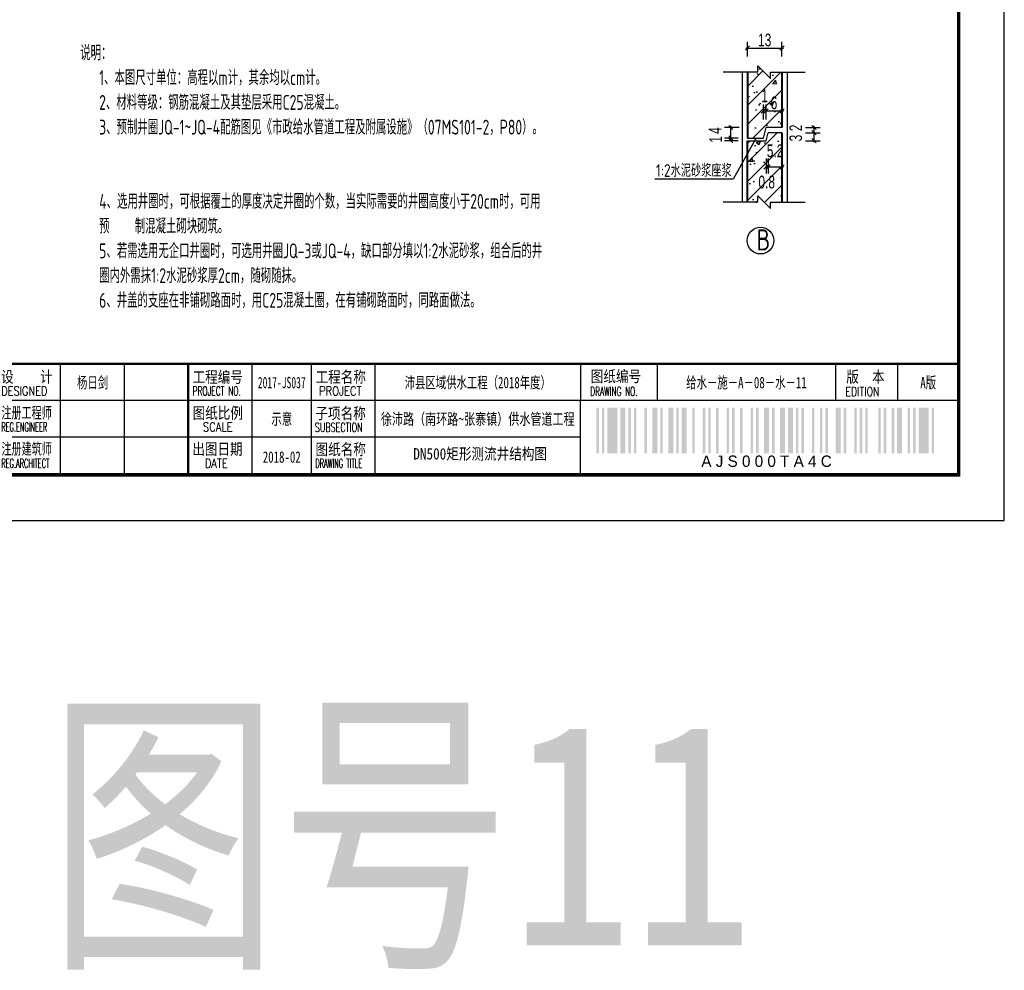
# Model space of a CAD drawing. Extents: x 1086357 to 1139099, y 3355738 to 3395504.
# Tile 6 of 18: x 1095129 to 1104417, y 3355738 to 3364706. Entities that reach past the tile are written whole.
import ezdxf
from ezdxf.enums import TextEntityAlignment as Align

# ---------------------------------------------------------------- set-up
doc = ezdxf.new("R2010")
doc.units = 0
doc.layers.get('0').update_dxf_attribs({"linetype": 'CONTINUOUS'})
doc.layers.get('Defpoints').update_dxf_attribs({"linetype": 'CONTINUOUS'})
doc.layers.add('GPSCOMMON', color=7, linetype='CONTINUOUS')
doc.layers.add('粗实线', color=1, linetype='CONTINUOUS', lineweight=40)
doc.styles.add('gpshz', font='tssdeng.shx', dxfattribs={"width": 0.7, "height": 2.5, "bigfont": 'hztxt.shx'})
doc.styles.add('HZTXT', font='hztxt_e.shx', dxfattribs={"width": 0.7, "bigfont": 'hztxt.shx'})
doc.styles.get("Standard").update_dxf_attribs({"font": 'hztxt_e.shx', "bigfont": 'hztxt.shx'})
doc.styles.add('图框', font='txt', dxfattribs={"width": 0.8})
doc.styles.add('图签', font='txt', dxfattribs={"width": 0.66})
doc.styles.add('图签 1', font='romanc.shx', dxfattribs={"width": 0.8})
doc.dimstyles.new('0.1', dxfattribs={"dimscale": 0, "dimtxt": 140, "dimasz": 60, "dimexe": 40, "dimexo": 10, "dimgap": 15, "dimtad": 1, "dimdec": 0, "dimlfac": 0.1, "dimzin": 0, "dimdsep": 46, "dimtxsty": 'HZTXT', "dimblk1": 'ARCHTICK', "dimblk2": 'ARCHTICK', "dimsah": 1, "dimcen": -0.09, "dimdle": 15, "dimclrd": 7, "dimclre": 7, "dimclrt": 7, "dimadec": 1, "dimazin": 0, "dimtfac": 1, "dimtdec": 0, "dimtofl": 0, "dimtmove": 2, "dimatfit": 3, "dimldrblk": 'ARCHTICK', "dimfxl": 0, "dimtolj": 1, "dimtzin": 0, "dimarcsym": 0})

# ---------------------------------------------------------------- blocks, each defined once
blk = doc.blocks.new('*U136')
at = {"color": 0, "linetype": 'Continuous'}
for p, q in [((213, 10.34), (213, 34.34)), ((227, 10.34), (227, 34.34)), ((255, 10.34), (255, 34.34)), ((268, 10.34), (268, 34.34)), ((282, 10.34), (282, 34.34)), ((327, 34.34), (327, 26.34)), ((343.88, 34.34), (343.88, 26.34)), ((383.01, 26.34), (383.01, 34.34)), ((396.62, 26.34), (396.62, 34.34)), ((115, 26.34), (330, 26.34)), ((327, 26.34), (410, 26.34)), ((327, 10.34), (327, 26.34)), ((115, 18.34), (327, 18.34))]:
    blk.add_line(p, q, dxfattribs=at)
blk.add_lwpolyline([(0, 0), (420, 0), (420, 297), (0, 297)], close=True, dxfattribs=at)
for points, const_width in [([(410, 10), (410, 287), (25, 287), (25, 10), (410, 10)], 0.75), ([(25, 34.34), (410, 34.34)], 0.5), ([(241, 10.34), (241, 34.34)], 0.5), ([(327, 10.34), (327, 26.34)], 0.35), ([(327, 26.34), (410, 26.34)], 0.35)]:
    blk.add_lwpolyline(points, dxfattribs=dict(at, const_width=const_width))
for points in [[(330.54, 14.73), (330.54, 24.73), (331.09, 14.73), (331.09, 24.73)], [(331.74, 14.73), (331.74, 24.73), (332.29, 14.73), (332.29, 24.73)], [(332.94, 14.73), (332.94, 24.73), (335.14, 14.73), (335.14, 24.73)], [(335.79, 14.73), (335.79, 24.73), (336.89, 14.73), (336.89, 24.73)], [(337.54, 14.73), (337.54, 24.73), (338.09, 14.73), (338.09, 24.73)], [(338.74, 14.73), (338.74, 24.73), (339.29, 14.73), (339.29, 24.73)], [(341.04, 14.73), (341.04, 24.73), (341.59, 14.73), (341.59, 24.73)], [(342.79, 14.73), (342.79, 24.73), (343.89, 14.73), (343.89, 24.73)], [(344.54, 14.73), (344.54, 24.73), (345.09, 14.73), (345.09, 24.73)], [(346.29, 14.73), (346.29, 24.73), (347.39, 14.73), (347.39, 24.73)], [(348.04, 14.73), (348.04, 24.73), (348.59, 14.73), (348.59, 24.73)], [(349.24, 14.73), (349.24, 24.73), (350.34, 14.73), (350.34, 24.73)], [(351.54, 14.73), (351.54, 24.73), (352.09, 14.73), (352.09, 24.73)], [(353.84, 14.73), (353.84, 24.73), (354.39, 14.73), (354.39, 24.73)], [(355.04, 14.73), (355.04, 24.73), (355.59, 14.73), (355.59, 24.73)], [(356.79, 14.73), (356.79, 24.73), (357.34, 14.73), (357.34, 24.73)], [(359.09, 14.73), (359.09, 24.73), (359.64, 14.73), (359.64, 24.73)], [(360.29, 14.73), (360.29, 24.73), (360.84, 14.73), (360.84, 24.73)], [(362.04, 14.73), (362.04, 24.73), (362.59, 14.73), (362.59, 24.73)], [(364.34, 14.73), (364.34, 24.73), (364.89, 14.73), (364.89, 24.73)], [(365.54, 14.73), (365.54, 24.73), (366.09, 14.73), (366.09, 24.73)], [(367.29, 14.73), (367.29, 24.73), (368.39, 14.73), (368.39, 24.73)], [(369.04, 14.73), (369.04, 24.73), (369.59, 14.73), (369.59, 24.73)], [(370.79, 14.73), (370.79, 24.73), (371.89, 14.73), (371.89, 24.73)], [(372.54, 14.73), (372.54, 24.73), (373.64, 14.73), (373.64, 24.73)], [(374.29, 14.73), (374.29, 24.73), (374.84, 14.73), (374.84, 24.73)], [(375.49, 14.73), (375.49, 24.73), (376.04, 14.73), (376.04, 24.73)], [(377.79, 14.73), (377.79, 24.73), (378.34, 14.73), (378.34, 24.73)], [(379.54, 14.73), (379.54, 24.73), (380.09, 14.73), (380.09, 24.73)], [(380.74, 14.73), (380.74, 24.73), (381.29, 14.73), (381.29, 24.73)], [(383.04, 14.73), (383.04, 24.73), (384.14, 14.73), (384.14, 24.73)], [(384.79, 14.73), (384.79, 24.73), (385.34, 14.73), (385.34, 24.73)], [(387.09, 14.73), (387.09, 24.73), (387.64, 14.73), (387.64, 24.73)], [(388.29, 14.73), (388.29, 24.73), (388.84, 14.73), (388.84, 24.73)], [(389.49, 14.73), (389.49, 24.73), (390.04, 14.73), (390.04, 24.73)], [(392.34, 14.73), (392.34, 24.73), (392.89, 14.73), (392.89, 24.73)], [(393.54, 14.73), (393.54, 24.73), (394.09, 14.73), (394.09, 24.73)], [(395.29, 14.73), (395.29, 24.73), (395.84, 14.73), (395.84, 24.73)], [(396.49, 14.73), (396.49, 24.73), (397.59, 14.73), (397.59, 24.73)], [(398.79, 14.73), (398.79, 24.73), (399.34, 14.73), (399.34, 24.73)], [(399.99, 14.73), (399.99, 24.73), (400.54, 14.73), (400.54, 24.73)], [(401.19, 14.73), (401.19, 24.73), (403.39, 14.73), (403.39, 24.73)], [(404.04, 14.73), (404.04, 24.73), (404.59, 14.73), (404.59, 24.73)], [(404.59, 14.73), (404.59, 24.73), (404.59, 14.73), (404.59, 24.73)], [(404.59, 14.73), (404.59, 24.73), (404.59, 14.73), (404.59, 24.73)], [(404.59, 14.73), (404.59, 24.73), (404.59, 14.73), (404.59, 24.73)], [(404.59, 14.73), (404.59, 24.73), (404.59, 14.73), (404.59, 24.73)], [(404.59, 14.73), (404.59, 24.73), (404.59, 14.73), (404.59, 24.73)], [(404.59, 14.73), (404.59, 24.73), (404.59, 14.73), (404.59, 24.73)], [(404.59, 14.73), (404.59, 24.73), (404.59, 14.73), (404.59, 24.73)], [(404.59, 14.73), (404.59, 24.73), (404.59, 14.73), (404.59, 24.73)], [(404.59, 14.73), (404.59, 24.73), (404.59, 14.73), (404.59, 24.73)], [(404.59, 14.73), (404.59, 24.73), (404.59, 14.73), (404.59, 24.73)], [(404.59, 14.73), (404.59, 24.73), (404.59, 14.73), (404.59, 24.73)], [(404.59, 14.73), (404.59, 24.73), (404.59, 14.73), (404.59, 24.73)], [(404.59, 14.73), (404.59, 24.73), (404.59, 14.73), (404.59, 24.73)], [(404.59, 14.73), (404.59, 24.73), (404.59, 14.73), (404.59, 24.73)], [(404.59, 14.73), (404.59, 24.73), (404.59, 14.73), (404.59, 24.73)], [(404.59, 14.73), (404.59, 24.73), (404.59, 14.73), (404.59, 24.73)], [(404.59, 14.73), (404.59, 24.73), (404.59, 14.73), (404.59, 24.73)]]:
    blk.add_solid(points, dxfattribs=at)
for s, height, style, width, p in [('设    计', 2.5, '图签', 0.85, (199.94, 30.25)), ('工程编号', 2.5, '图签', 0.85, (241.94, 30.2)), ('工程名称', 2.5, '图签', 0.85, (268.91, 30.22)), ('图纸编号', 2.5, '图签', 0.85, (329.28, 30.36)), ('版  本', 2.5, '图签', 0.85, (385.33, 30.27)), ('DESIGNED', 2, '图签 1', 0.78, (199.99, 27.38)), ('PROJECT NO.', 2, '图签 1', 0.6, (241.93, 27.38)), ('PROJECT', 2, '图签 1', 0.8, (269.68, 27.39)), ('DRAWING NO.', 2, '图签 1', 0.59, (329.18, 27.29)), ('EDITION', 2, '图签 1', 0.75, (385.15, 27.26)), ('注册工程师', 2.5, '图签', 0.68, (200, 22.38)), ('图纸比例', 2.5, '图签', 0.85, (241.94, 22.31)), ('子项名称', 2.5, '图签', 0.85, (268.88, 22.24)), ('REG.ENGINEER', 2, '图签 1', 0.53, (199.98, 19.5)), ('SCALE', 2, '图签 1', 0.8, (244.22, 19.48)), ('SUBSECTION', 2, '图签 1', 0.64, (268.76, 19.39)), ('注册建筑师', 2.5, '图签', 0.68, (200.02, 14.45)), ('出图日期', 2.5, '图签', 0.85, (241.87, 14.4)), ('图纸名称', 2.5, '图签', 0.85, (268.91, 14.33)), ('REG.ARCHITECT', 2, '图签 1', 0.5, (199.98, 11.52)), ('DATE', 2, '图签 1', 0.8, (244.61, 11.52)), ('DRAWING TITLE', 2, '图签 1', 0.5, (268.86, 11.53))]:
    blk.add_text(s, height=height, dxfattribs=dict(at, style=style, width=width)).set_placement(p)
blk.add_text('A J S 0 0 0 T A 4 C ', height=2.5, dxfattribs=at).set_placement((368.31, 14.23), align=Align.TOP_CENTER)
at = {"color": 0, "linetype": 'Continuous', "style": '图签', "flags": 8}
for tag, p, p2 in [('设计总负责', (130.25, 28.99), (141.11, 28.99)), ('工程名称', (283.25, 28.99), (325.75, 28.99)), ('图纸编号', (345.13, 28.99), (381.76, 28.99)), ('子项名称', (283.25, 20.99), (325.75, 20.99))]:
    blk.add_attdef(tag, text='', height=2.5, dxfattribs=at).set_placement(p, p2, align=Align.FIT)
at = {"color": 0, "linetype": 'Continuous', "ltscale": 0.055, "style": '图签', "flags": 8}
for tag, p, p2 in [('审定', (172.25, 28.99), (183.75, 28.99)), ('设计', (214.25, 28.99), (225.75, 28.99)), ('工程编号', (256.25, 28.99), (266.75, 28.99)), ('版本', (397.87, 28.99), (408.75, 28.99)), ('设计负责', (130.25, 20.99), (141.11, 20.99)), ('审核', (172.25, 20.99), (183.75, 20.99)), ('注册工程师', (214.25, 20.99), (225.75, 20.99)), ('图纸比例', (256.25, 20.99), (266.75, 20.99)), ('专业负责', (130.25, 12.65), (141.11, 12.65)), ('校核', (172.25, 12.65), (183.75, 12.65)), ('注册建筑师', (214.25, 12.65), (225.75, 12.65)), ('出图日期', (256.25, 12.65), (266.75, 12.65))]:
    blk.add_attdef(tag, text='', height=2.5, dxfattribs=at).set_placement(p, p2, align=Align.FIT)
at = {"color": 0, "linetype": 'Continuous', "style": '图签'}
for tag, p, width in [('设计证书', (43.26, 16.37), 1.55), ('咨询证书', (43.26, 12.88), 0.9)]:
    blk.add_attdef(tag, p, '', height=2, dxfattribs=dict(at, width=width))
at = {"color": 0, "linetype": 'Continuous', "style": '图签', "width": 0.85}
for tag, height, p in [('图纸名称_2_1', 2.2, (305.02, 15.12)), ('图纸名称_1_1', 2.5, (305.02, 13.35)), ('图纸名称_2_2', 2.2, (305.02, 11.51))]:
    blk.add_attdef(tag, text='', height=height, dxfattribs=at).set_placement(p, align=Align.CENTER)
blk = doc.blocks.new('_Oblique')
at = {"color": 0, "linetype": 'ByBlock', "lineweight": -2}
blk.add_line((-0.5, -0.5), (0.5, 0.5), dxfattribs=at)
blk = doc.blocks.new('*D390')
at = {"color": 7, "lineweight": -2}
for p, q in [((1101994.5, 3364358.4), (1101994.5, 3364498.4)), ((1102319.5, 3364358.4), (1102319.5, 3364498.4)), ((1101979.5, 3364438.4), (1102334.5, 3364438.4))]:
    blk.add_line(p, q, dxfattribs=at)
at = {"layer": 'Defpoints', "color": 0}
for p in [(1102319.5, 3364438.4), (1101994.5, 3364211.6), (1102319.5, 3364211.6)]:
    blk.add_point(p, dxfattribs=at)
at = {"color": 7, "lineweight": -2, "xscale": 40, "yscale": 40, "zscale": 40, "rotation": 180}
blk.add_blockref('_Oblique', (1101994.5, 3364438.4), dxfattribs=at)
at = {"color": 7, "lineweight": -2, "xscale": 40, "yscale": 40, "zscale": 40}
blk.add_blockref('_Oblique', (1102319.5, 3364438.4), dxfattribs=at)
at = {"color": 7, "insert": (1102157, 3364513.4), "char_height": 120, "attachment_point": 5, "style": 'HZTXT'}
blk.add_mtext('\\A1;13', dxfattribs=at)
blk = doc.blocks.new('_ARCHTICK')
at = {"color": 0, "linetype": 'ByBlock', "const_width": 0.15}
blk.add_lwpolyline([(-0.5, -0.5), (0.5, 0.5)], dxfattribs=at)
blk = doc.blocks.new('*D391')
at = {"color": 7, "lineweight": -2}
for p, q in [((1101906, 3363588.9), (1101777.2, 3363588.9)), ((1101906, 3363563.9), (1101777.2, 3363563.9))]:
    blk.add_line(p, q, dxfattribs=at)
at = {"layer": 'Defpoints', "color": 0}
for p in [(1101837.2, 3363588.9), (1101966, 3363588.9), (1101966, 3363563.9)]:
    blk.add_point(p, dxfattribs=at)
at = {"color": 7, "lineweight": -2, "xscale": 40, "yscale": 40, "zscale": 40}
for p, rotation in [((1101837.2, 3363588.9), 270), ((1101837.2, 3363563.9), 90)]:
    blk.add_blockref('_Oblique', p, dxfattribs=dict(at, rotation=rotation))
at = {"color": 7, "insert": (1101694.7, 3363576.4), "char_height": 120, "attachment_point": 5, "rotation": 90, "style": 'HZTXT'}
blk.add_mtext('\\A1;1', dxfattribs=at)
blk = doc.blocks.new('*D392')
at = {"color": 7, "lineweight": -2}
for p, q in [((1101837.1, 3363573.9), (1101837.1, 3363703.9)), ((1101917.1, 3363688.9), (1101777.1, 3363688.9)), ((1101905.6, 3363588.9), (1101777.1, 3363588.9))]:
    blk.add_line(p, q, dxfattribs=at)
at = {"layer": 'Defpoints', "color": 0}
for p in [(1101837.1, 3363688.9), (1102141, 3363688.9), (1101965.6, 3363588.9)]:
    blk.add_point(p, dxfattribs=at)
at = {"color": 7, "lineweight": -2, "xscale": 40, "yscale": 40, "zscale": 40}
for p, rotation in [((1101837.1, 3363688.9), 90), ((1101837.1, 3363588.9), 270)]:
    blk.add_blockref('_Oblique', p, dxfattribs=dict(at, rotation=rotation))
at = {"color": 7, "insert": (1101688.7, 3363659.6), "char_height": 120, "attachment_point": 5, "rotation": 90, "style": 'HZTXT'}
blk.add_mtext('\\A1;4', dxfattribs=at)
blk = doc.blocks.new('*D393')
at = {"color": 7, "lineweight": -2}
for p, q in [((1102144.5, 3363765.2), (1102144.5, 3363905.2)), ((1102169.5, 3363765.2), (1102169.5, 3363905.2))]:
    blk.add_line(p, q, dxfattribs=at)
at = {"layer": 'Defpoints', "color": 0}
for p in [(1102169.5, 3363845.2), (1102169.5, 3363688.9), (1102144.5, 3363588.9)]:
    blk.add_point(p, dxfattribs=at)
at = {"color": 7, "lineweight": -2, "xscale": 40, "yscale": 40, "zscale": 40}
blk.add_blockref('_Oblique', (1102144.5, 3363845.2), dxfattribs=at)
at = {"color": 7, "lineweight": -2, "xscale": 40, "yscale": 40, "zscale": 40, "rotation": 180}
blk.add_blockref('_Oblique', (1102169.5, 3363845.2), dxfattribs=at)
at = {"color": 7, "insert": (1102157, 3363987.7), "char_height": 120, "attachment_point": 5, "style": 'HZTXT'}
blk.add_mtext('\\A1;1', dxfattribs=at)
blk = doc.blocks.new('*D394')
at = {"color": 7, "lineweight": -2}
for p, q in [((1102169.5, 3363765.2), (1102169.5, 3363905.2)), ((1102319.5, 3363765.2), (1102319.5, 3363905.2)), ((1102154.5, 3363845.2), (1102334.5, 3363845.2))]:
    blk.add_line(p, q, dxfattribs=at)
at = {"layer": 'Defpoints', "color": 0}
for p in [(1102319.5, 3363845.2), (1102169.5, 3363688.9), (1102319.5, 3363688.9)]:
    blk.add_point(p, dxfattribs=at)
at = {"color": 7, "lineweight": -2, "xscale": 40, "yscale": 40, "zscale": 40, "rotation": 180}
blk.add_blockref('_Oblique', (1102169.5, 3363845.2), dxfattribs=at)
at = {"color": 7, "lineweight": -2, "xscale": 40, "yscale": 40, "zscale": 40}
blk.add_blockref('_Oblique', (1102319.5, 3363845.2), dxfattribs=at)
at = {"color": 7, "insert": (1102244.5, 3363920.2), "char_height": 120, "attachment_point": 5, "style": 'HZTXT'}
blk.add_mtext('\\A1;6', dxfattribs=at)
blk = doc.blocks.new('*D395')
at = {"color": 7, "lineweight": -2}
for p, q in [((1102620.8, 3363703.9), (1102620.8, 3363623.9)), ((1102540.8, 3363688.9), (1102680.8, 3363688.9)), ((1102540.8, 3363638.9), (1102680.8, 3363638.9))]:
    blk.add_line(p, q, dxfattribs=at)
at = {"layer": 'Defpoints', "color": 0}
for p in [(1102319.5, 3363688.9), (1102319.5, 3363638.9), (1102620.8, 3363638.9)]:
    blk.add_point(p, dxfattribs=at)
at = {"color": 7, "lineweight": -2, "xscale": 40, "yscale": 40, "zscale": 40}
for p, rotation in [((1102620.8, 3363688.9), 90), ((1102620.8, 3363638.9), 270)]:
    blk.add_blockref('_Oblique', p, dxfattribs=dict(at, rotation=rotation))
at = {"color": 7, "insert": (1102450, 3363684.9), "char_height": 120, "attachment_point": 5, "rotation": 90, "style": 'HZTXT'}
blk.add_mtext('\\A1;2', dxfattribs=at)
blk = doc.blocks.new('*D396')
at = {"color": 7, "lineweight": -2}
for p, q in [((1102540.9, 3363638.9), (1102680.9, 3363638.9)), ((1102620.9, 3363653.9), (1102620.9, 3363548.9)), ((1102540.9, 3363563.9), (1102680.9, 3363563.9))]:
    blk.add_line(p, q, dxfattribs=at)
at = {"layer": 'Defpoints', "color": 0}
for p in [(1102319.5, 3363638.9), (1102169.5, 3363563.9), (1102620.9, 3363563.9)]:
    blk.add_point(p, dxfattribs=at)
at = {"color": 7, "lineweight": -2, "xscale": 40, "yscale": 40, "zscale": 40}
for p, rotation in [((1102620.9, 3363638.9), 90), ((1102620.9, 3363563.9), 270)]:
    blk.add_blockref('_Oblique', p, dxfattribs=dict(at, rotation=rotation))
at = {"color": 7, "insert": (1102450, 3363589.3), "char_height": 120, "attachment_point": 5, "rotation": 90, "style": 'HZTXT'}
blk.add_mtext('\\A1;3', dxfattribs=at)
blk = doc.blocks.new('*D397')
at = {"color": 7, "lineweight": -2}
for p, q in [((1102189.5, 3363395.4), (1102189.5, 3363255.4)), ((1102319.5, 3363395.4), (1102319.5, 3363255.4)), ((1102334.5, 3363315.4), (1102174.5, 3363315.4))]:
    blk.add_line(p, q, dxfattribs=at)
at = {"layer": 'Defpoints', "color": 0}
for p in [(1102189.5, 3363555.1), (1102319.5, 3363555.1), (1102189.5, 3363315.4)]:
    blk.add_point(p, dxfattribs=at)
at = {"color": 7, "lineweight": -2, "xscale": 40, "yscale": 40, "zscale": 40, "rotation": 180}
blk.add_blockref('_Oblique', (1102189.5, 3363315.4), dxfattribs=at)
at = {"color": 7, "lineweight": -2, "xscale": 40, "yscale": 40, "zscale": 40}
blk.add_blockref('_Oblique', (1102319.5, 3363315.4), dxfattribs=at)
at = {"color": 7, "insert": (1102254.5, 3363467.8), "char_height": 120, "attachment_point": 5, "style": 'HZTXT'}
blk.add_mtext('\\A1;5.2', dxfattribs=at)
blk = doc.blocks.new('*D398')
at = {"color": 7, "lineweight": -2}
for p, q in [((1102169.5, 3363395.3), (1102169.5, 3363255.3)), ((1102189.5, 3363395.3), (1102189.5, 3363255.3))]:
    blk.add_line(p, q, dxfattribs=at)
at = {"layer": 'Defpoints', "color": 0}
for p in [(1102189.5, 3363555.1), (1102169.5, 3363480.1), (1102169.5, 3363315.3)]:
    blk.add_point(p, dxfattribs=at)
at = {"color": 7, "lineweight": -2, "xscale": 40, "yscale": 40, "zscale": 40}
blk.add_blockref('_Oblique', (1102169.5, 3363315.3), dxfattribs=at)
at = {"color": 7, "lineweight": -2, "xscale": 40, "yscale": 40, "zscale": 40, "rotation": 180}
blk.add_blockref('_Oblique', (1102189.5, 3363315.3), dxfattribs=at)
at = {"color": 7, "insert": (1102175.7, 3363173.7), "char_height": 120, "attachment_point": 5, "style": 'HZTXT'}
blk.add_mtext('\\A1;0.8', dxfattribs=at)
blk = doc.blocks.new('20180504.1601453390')
h = blk.add_hatch()
h.set_pattern_fill('ANSI31', color=252, scale=40, style=0)
h.set_pattern_definition([(45, (1013209, 3215123.53), (-89.80256, 89.80256), [])])
h.paths.add_polyline_path([(1102319.454, 3364211.617), (1102210.883, 3364211.617), (1102210.883, 3364152.086), (1102091.82, 3364271.149), (1102091.82, 3364211.617), (1101994.454, 3364211.617), (1101994.454, 3363588.92), (1102144.454, 3363588.92), (1102169.454, 3363688.92), (1102319.454, 3363688.92)])
h.paths.add_polyline_path([(1102319.454, 3363638.92), (1102189.454, 3363638.92), (1102169.454, 3363563.92), (1102061.674, 3363563.92), (1101994.454, 3363444.213), (1101994.454, 3362983.2), (1102091.82, 3362983.2), (1102091.82, 3363042.732), (1102210.883, 3362923.669), (1102210.883, 3362983.2), (1102319.454, 3362983.2)])
h.paths.add_polyline_path([(1102061.674, 3363563.92), (1101994.454, 3363563.92), (1101994.454, 3363444.213)], flags=17)
h.paths.add_polyline_path([(1102119.454, 3363910.55), (1102194.454, 3363910.55), (1102194.454, 3364060.55), (1102119.454, 3364060.55)], flags=24)
h.paths.add_polyline_path([(1102194.954, 3363843.05), (1102293.954, 3363843.05), (1102293.954, 3363993.05), (1102194.954, 3363993.05)], flags=24)
h.paths.add_polyline_path([(1102158.454, 3363390.622), (1102350.454, 3363390.622), (1102350.454, 3363540.622), (1102158.454, 3363540.622)], flags=9)
h.paths.add_polyline_path([(1102079.741, 3363096.518), (1102271.741, 3363096.518), (1102271.741, 3363246.518), (1102079.741, 3363246.518)], flags=24)
h = blk.add_hatch()
h.set_pattern_fill('AR-CONC', color=252, scale=2, style=0)
h.set_pattern_definition([(50, (1013209, 3215123.53), (364.36934, -31.87817), [38.1, -419.1]), (355, (1013209, 3215123.53), (-70.48565, 382.1133), [30.48, -335.28]), (100.451, (1013239.36, 3215120.87), (293.885, 350.2334), [32.38, -356.18]), (46.1842, (1013209, 3215225.13), (542.1581, -84.0847), [57.15, -628.65]), (96.6356, (1013254.2, 3215218.1), (474.8085, 494.8511), [48.57, -534.27]), (351.184, (1013209, 3215225.13), (474.8092, 494.8502), [45.72, -502.92]), (21, (1013259.8, 3215199.73), (303.22976, -204.53104), [38.1, -419.1]), (326, (1013259.8, 3215199.73), (123.60406, 368.3759), [30.48, -335.28]), (71.4514, (1013285.07, 3215182.7), (426.833, 163.8457), [32.38, -356.18]), (37.5, (1013209, 3215123.53), (6.17721, 169.11008), [0, -331.216, 0, -340.36, 0, -336.55]), (7.5, (1013209, 3215123.53), (133.63933, 200.36115), [0, -194.056, 0, -323.596, 0, -128.27]), (327.5, (1013095.72, 3215123.53), (271.18119, -11.45749), [0, -127, 0, -396.24, 0, -525.78]), (317.5, (1013044.92, 3215123.53), (296.25836, 50.85298), [0, -165.1, 0, -263.144, 0, -373.38])])
h.paths.add_polyline_path([(1102319.454, 3364211.617), (1102210.883, 3364211.617), (1102210.883, 3364152.086), (1102091.82, 3364271.149), (1102091.82, 3364211.617), (1101994.454, 3364211.617), (1101994.454, 3363588.92), (1102144.454, 3363588.92), (1102169.454, 3363688.92), (1102319.454, 3363688.92)])
h.paths.add_polyline_path([(1102319.454, 3363638.92), (1102189.454, 3363638.92), (1102169.454, 3363563.92), (1102061.674, 3363563.92), (1101994.454, 3363444.213), (1101994.454, 3362983.2), (1102091.82, 3362983.2), (1102091.82, 3363042.732), (1102210.883, 3362923.669), (1102210.883, 3362983.2), (1102319.454, 3362983.2)])
h.paths.add_polyline_path([(1102061.674, 3363563.92), (1101994.454, 3363563.92), (1101994.454, 3363444.213)], flags=17)
h.paths.add_polyline_path([(1102119.454, 3363910.55), (1102194.454, 3363910.55), (1102194.454, 3364060.55), (1102119.454, 3364060.55)], flags=24)
h.paths.add_polyline_path([(1102194.954, 3363843.05), (1102293.954, 3363843.05), (1102293.954, 3363993.05), (1102194.954, 3363993.05)], flags=24)
h.paths.add_polyline_path([(1102158.454, 3363390.622), (1102350.454, 3363390.622), (1102350.454, 3363540.622), (1102158.454, 3363540.622)], flags=9)
h.paths.add_polyline_path([(1102079.741, 3363096.518), (1102271.741, 3363096.518), (1102271.741, 3363246.518), (1102079.741, 3363246.518)], flags=24)
for p, q in [((1102091.82, 3364211.617), (1102091.82, 3364271.149)), ((1102091.82, 3364271.149), (1102210.883, 3364152.086)), ((1102091.82, 3364211.617), (1101765.165, 3364211.617)), ((1101944.454, 3364211.617), (1101944.454, 3362983.2)), ((1102210.883, 3364211.617), (1102537.538, 3364211.617)), ((1102210.883, 3364152.086), (1102210.883, 3364211.617)), ((1102369.454, 3364211.617), (1102369.454, 3362983.2)), ((1102144.454, 3363588.92), (1102169.454, 3363688.92)), ((1102319.454, 3363688.92), (1102169.454, 3363688.92)), ((1102169.454, 3363563.92), (1102189.454, 3363638.92)), ((1102319.454, 3363638.92), (1102189.454, 3363638.92)), ((1102069.538, 3363577.925), (1101858.211, 3363201.588)), ((1101994.454, 3363588.92), (1102144.454, 3363588.92)), ((1101994.454, 3363563.92), (1102169.454, 3363563.92)), ((1101858.211, 3363201.588), (1101120.703, 3363201.588)), ((1102091.82, 3362983.2), (1101765.165, 3362983.2)), ((1102091.82, 3362983.2), (1102091.82, 3363042.732)), ((1102091.82, 3363042.732), (1102210.883, 3362923.669)), ((1102210.883, 3362983.2), (1102537.538, 3362983.2)), ((1102210.883, 3362923.669), (1102210.883, 3362983.2))]:
    blk.add_line(p, q)
blk.add_circle((1102117.11, 3362621.959), 126.232)
at = {"layer": '粗实线'}
for p, q in [((1101994.454, 3364211.617), (1101994.454, 3363588.92)), ((1102319.454, 3364211.617), (1102319.454, 3363688.92)), ((1102319.454, 3363638.92), (1102319.454, 3362983.2)), ((1101994.454, 3362983.2), (1101994.454, 3363563.92))]:
    blk.add_line(p, q, dxfattribs=at)
at = {"color": 4, "linetype": 'Continuous'}
ref = blk.add_blockref('*U136', (1086356.712, 3359982.426), dxfattribs=dict(at, xscale=43, yscale=43, zscale=43))
ref.add_attrib('版本', 'A版', dxfattribs={"color": 0, "linetype": 'Continuous', "height": 107.5, "style": '图签', "width": 0.7, "flags": 8}).set_placement((1103698.949, 3361228.948), align=Align.CENTER)
ref.add_attrib('图纸编号', '给水－施－A－08－水－11', dxfattribs={"color": 0, "linetype": 'Continuous', "height": 107.5, "style": '图签', "width": 0.7, "flags": 8}).set_placement((1101984.816, 3361228.948), align=Align.CENTER)
ref.add_attrib('子项名称', '徐沛路（南环路~张寨镇）供水管道工程', dxfattribs={"color": 0, "linetype": 'Continuous', "height": 107.5, "style": '图签', "width": 0.679241, "flags": 8}).set_placement((1098536.466, 3360884.948), (1100363.966, 3360884.948), align=Align.FIT)
ref.add_attrib('工程名称', '沛县区域供水工程（2018年度）', dxfattribs={"color": 0, "linetype": 'Continuous', "height": 107.5, "style": '图签', "width": 0.7, "flags": 8}).set_placement((1099450.216, 3361228.948), align=Align.CENTER)
ref.add_attrib('出图日期', '2018-02', dxfattribs={"color": 0, "linetype": 'Continuous', "height": 107.5, "style": '图签', "width": 0.7, "flags": 8}).set_placement((1097601.215, 3360526.376), align=Align.CENTER)
ref.add_attrib('图纸比例', '示意', dxfattribs={"color": 0, "linetype": 'Continuous', "height": 107.5, "style": '图签', "width": 0.7, "flags": 8}).set_placement((1097601.215, 3360884.948), align=Align.CENTER)
ref.add_attrib('工程编号', '2017-JS037', dxfattribs={"color": 0, "linetype": 'Continuous', "height": 107.5, "style": '图签', "width": 0.587346, "flags": 8}).set_placement((1097375.464, 3361228.948), (1097826.966, 3361228.948), align=Align.FIT)
ref.add_attrib('设计', '杨日剑', dxfattribs={"color": 0, "linetype": 'Continuous', "height": 107.5, "style": '图签', "width": 0.7, "flags": 8}).set_placement((1095816.715, 3361228.948), align=Align.CENTER)
ref.add_attrib('图纸名称_1_1', 'DN500矩形测流井结构图', dxfattribs={"color": 0, "linetype": 'Continuous', "height": 107.5, "style": '图签', "width": 0.85}).set_placement((1099472.701, 3360556.666), align=Align.CENTER)
at = {"style": 'gpshz', "width": 0.8}
for s, height, p in [('1:2水泥砂浆座浆', 120, (1101131.1, 3363223.263)), ('B', 200, (1102079.155, 3362528.672))]:
    blk.add_text(s, height=height, dxfattribs=at).set_placement(p)
at = {"color": 7, "style": '图框', "width": 0.8}
blk.add_text('图号11', height=2100, dxfattribs=at).set_placement((1098722.888, 3355972.794), align=Align.CENTER)
at = {"insert": (1095700.564, 3364462.141), "char_height": 140, "width": 4526.81247, "attachment_point": 1, "style": 'gpshz'}
blk.add_mtext('说明：\\P   1、本图尺寸单位：高程以m计，其余均以cm计。\\P   2、材料等级：钢筋混凝土及其垫层采用C25混凝土。\\P   3、预制井圈JQ-1~JQ-4配筋图见《市政给水管道工程及附属设施》（07MS101-2，P80）。\\P\\P   \\P   4、选用井圈时，可根据覆土的厚度决定井圈的个数，当实际需要的井圈高度小于20cm时，可用\\P   预    制混凝土砌块砌筑。\\P   5、若需选用无企口井圈时，可选用井圈JQ-3或JQ-4，缺口部分填以1:2水泥砂浆，组合后的井\\P   圈内外需抹1:2水泥砂浆厚2cm，随砌随抹。\\P   6、井盖的支座在非铺砌路面时，用C25混凝土圈，在有铺砌路面时，同路面做法。  ', dxfattribs=at)
for base, p1, p2, picture, middle in [((1102319.454, 3364438.412), (1101994.454, 3364211.617), (1102319.454, 3364211.617), '*D390', (1102156.954, 3364513.412)), ((1102169.454, 3363845.193), (1102144.454, 3363588.92), (1102169.454, 3363688.92), '*D393', (1102156.954, 3363987.693))]:
    dim = blk.add_linear_dim(base=base, p1=p1, p2=p2, dimstyle='0.1', override={"dimscale": 1, "dimtxt": 120, "dimasz": 40, "dimexe": 60, "dimexo": 60, "dimlfac": 0.04, "dimzin": 8, "dimblk1": 'Oblique', "dimblk2": 'Oblique', "dimfxl": 80, "dimfxlon": 1})
    dim.commit()
    dim.dimension.update_dxf_attribs({"geometry": picture, "text_midpoint": middle})
for base, p1, p2, override, picture, middle in [((1102319.454, 3363845.193), (1102169.454, 3363688.92), (1102319.454, 3363688.92), {"dimscale": 1, "dimtxt": 120, "dimasz": 40, "dimexe": 60, "dimexo": 60, "dimlfac": 0.04, "dimzin": 8, "dimblk1": 'Oblique', "dimblk2": 'Oblique', "dimfxl": 80, "dimfxlon": 1}, '*D394', (1102244.454, 3363920.193)), ((1102169.454, 3363315.313), (1102189.454, 3363555.057), (1102169.454, 3363480.057), {"dimscale": 1, "dimtxt": 120, "dimasz": 40, "dimexe": 60, "dimexo": 60, "dimdec": 1, "dimlfac": 0.04, "dimzin": 8, "dimblk1": 'Oblique', "dimblk2": 'Oblique', "dimfxl": 80, "dimfxlon": 1}, '*D398', (1102175.741, 3363173.661)), ((1102189.454, 3363315.413), (1102319.454, 3363555.057), (1102189.454, 3363555.057), {"dimscale": 1, "dimtxt": 120, "dimasz": 40, "dimexe": 60, "dimexo": 60, "dimdec": 1, "dimlfac": 0.04, "dimzin": 8, "dimblk1": 'Oblique', "dimblk2": 'Oblique', "dimfxl": 80, "dimfxlon": 1}, '*D397', (1102254.454, 3363467.765))]:
    dim = blk.add_linear_dim(base=base, p1=p1, p2=p2, dimstyle='0.1', override=override)
    dim.commit()
    dim.dimension.update_dxf_attribs({"geometry": picture, "text_midpoint": middle, "dimtype": 160})
for base, p1, p2, picture, middle in [((1101837.102, 3363688.92), (1101965.618, 3363588.92), (1102141.018, 3363688.92), '*D392', (1101688.727, 3363659.581)), ((1102620.829, 3363638.92), (1102319.454, 3363688.92), (1102319.454, 3363638.92), '*D395', (1102450.007, 3363684.92)), ((1102620.929, 3363563.92), (1102319.454, 3363638.92), (1102169.454, 3363563.92), '*D396', (1102450.007, 3363589.35))]:
    dim = blk.add_linear_dim(base=base, p1=p1, p2=p2, angle=90, dimstyle='0.1', override={"dimscale": 1, "dimtxt": 120, "dimasz": 40, "dimexe": 60, "dimexo": 60, "dimlfac": 0.04, "dimzin": 8, "dimblk1": 'Oblique', "dimblk2": 'Oblique', "dimfxl": 80, "dimfxlon": 1})
    dim.commit()
    dim.dimension.update_dxf_attribs({"geometry": picture, "text_midpoint": middle, "dimtype": 160})
dim = blk.add_linear_dim(base=(1101837.202, 3363588.92), p1=(1101966.018, 3363563.92), p2=(1101966.018, 3363588.92), angle=90, dimstyle='0.1', override={"dimscale": 1, "dimtxt": 120, "dimasz": 40, "dimexe": 60, "dimexo": 60, "dimlfac": 0.04, "dimzin": 8, "dimblk1": 'Oblique', "dimblk2": 'Oblique', "dimfxl": 80, "dimfxlon": 1})
dim.commit()
dim.dimension.update_dxf_attribs({"geometry": '*D391', "text_midpoint": (1101694.702, 3363576.42)})

msp = doc.modelspace()

# ---------------------------------------------------------------- block references
at = {"layer": 'GPSCOMMON'}
msp.add_blockref('20180504.1601453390', (0, 0), dxfattribs=at)

doc.saveas('drawing.dxf')
